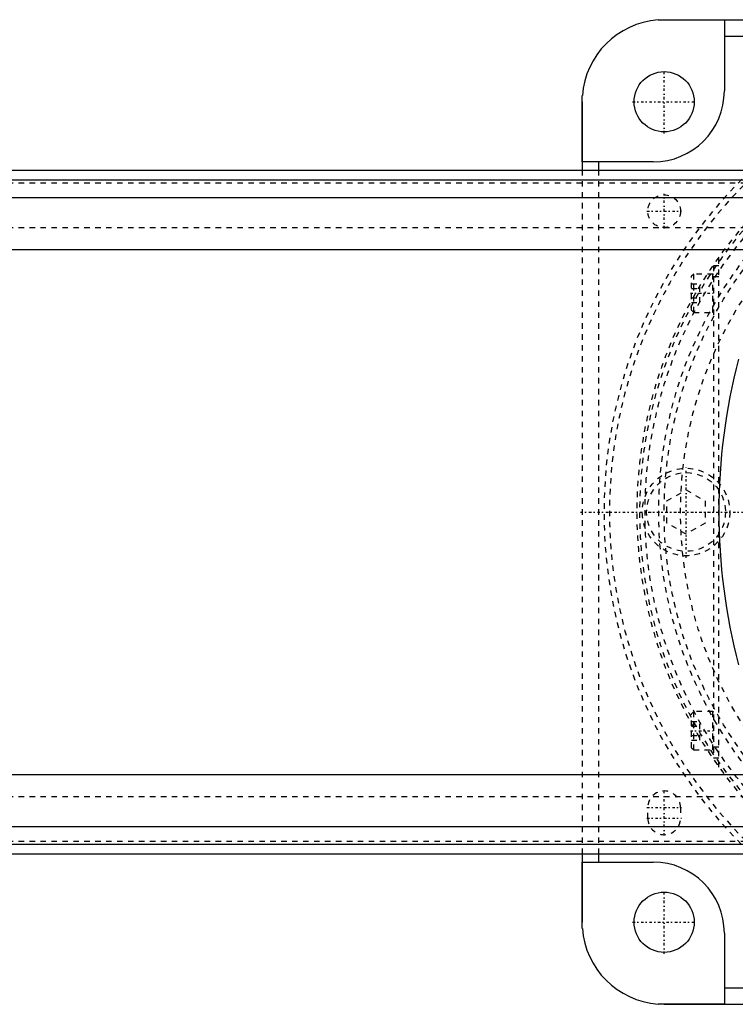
# Model space of a CAD drawing. Extents: x -602 to 168, y -90 to 90.
# Tile 11 of 14: x -193 to -62, y -90 to 90. Entities that reach past the tile are written whole.
import ezdxf

# ---------------------------------------------------------------- set-up
doc = ezdxf.new("R2010")
doc.units = 0
doc.linetypes.add('CENTER', pattern=[1.5, 0.45, -0.5, 0.05, -0.5])
doc.linetypes.add('DASHED', pattern=[2, 1, -1])
for name, color, linetype in [('AM_0', 7, 'CONTINUOUS'), ('AM_3', 7, 'DASHED'), ('AM_7', 7, 'CENTER')]:
    doc.layers.add(name, color=color, linetype=linetype)

msp = doc.modelspace()

# ---------------------------------------------------------------- linework, layer by layer
at = {"layer": 'AM_0', "color": 7, "linetype": 'CONTINUOUS'}
for p, q in [((-75, 90), (75, 90)), ((-76.12, 89.96), (-64, 89.96)), ((-64, 89.96), (-64, 77)), ((-64, 87), (64, 87)), ((-89.96, 64), (-89.96, 76.12)), ((-90, 75), (-90, 62.5)), ((-77, 64), (-89.96, 64)), ((-87, 64), (-87, 62.5)), ((-327, 62.5), (37, 62.5)), ((-292.66, 60.75), (37, 60.75)), ((-244.7, 57.5), (37, 57.5)), ((-224.84, 48), (37, 48)), ((-224.84, -48), (37, -48)), ((-244.7, -57.5), (37, -57.5)), ((-292.66, -60.75), (37, -60.75)), ((-327, -62.5), (37, -62.5)), ((-90, -62.5), (-90, -75)), ((-87, -62.5), (-87, -64)), ((-89.96, -76.12), (-89.96, -64)), ((-89.96, -64), (-77, -64)), ((-64, -77), (-64, -89.96)), ((-64, -87), (64, -87)), ((-64, -89.96), (-76.12, -89.96)), ((-75, -90), (75, -90))]:
    msp.add_line(p, q, dxfattribs=at)
for points in [[(-76.12, 89.96, 0), (-75.93, 89.97, 0), (-75.56, 89.99, 0), (-75.18, 90, 0), (-75, 90, 0)], [(-90, 75, 0), (-90, 75.18, 0), (-89.99, 75.56, 0), (-89.97, 75.93, 0), (-89.96, 76.12, 0)], [(-89.96, -76.12, 0), (-89.97, -75.93, 0), (-89.99, -75.56, 0), (-90, -75.18, 0), (-90, -75, 0)], [(-75, -90, 0), (-75.18, -90, 0), (-75.56, -89.99, 0), (-75.93, -89.97, 0), (-76.12, -89.96, 0)]]:
    msp.add_polyline3d(points, dxfattribs=at)
for centre in [(-75, 75), (-75, -75)]:
    msp.add_circle(centre, 5.5, dxfattribs=at)
for centre, radius, start, end in [((-75, 75), 15, 94.2866, 175.7134), ((-77, 77), 13, 270, 0), ((45, 0), 110, 165.2886, 194.7114), ((-77, -77), 13, 0, 90), ((-75, -75), 15, 184.2866, 265.7134)]:
    msp.add_arc(centre, radius, start, end, dxfattribs=at)
at = {"layer": 'AM_3', "color": 6, "linetype": 'DASHED'}
for p, q in [((-90, 62.5), (-90, -62.5)), ((-87, 62.5), (-87, -62.5)), ((-327, 60.15), (37, 60.15)), ((-327, 52), (37, 52)), ((-65, 45), (-66, 45)), ((-66, 45), (-66, -45)), ((-65, -46.64), (-65, 46.64)), ((-69.6, 43.5), (-70, 43.1)), ((-66.1, 43.5), (-69.6, 43.5)), ((-69.6, 36.5), (-69.6, 43.5)), ((-66.1, 36.5), (-66.1, 43.5)), ((-70, 36.9), (-70, 43.1)), ((-70, 41.73), (-68.5, 41.73)), ((-68.5, 38.27), (-68.5, 41.73)), ((-65, 43), (-66, 43)), ((-70, 40.87), (-68.5, 40.87)), ((-70, 39.13), (-68.5, 39.13)), ((-70, 38.27), (-68.5, 38.27)), ((-70, 36.9), (-69.6, 36.5)), ((-69.6, 36.5), (-66.1, 36.5)), ((-74.5, 2.02), (-71, 4.04)), ((-71, 4.04), (-67.5, 2.02)), ((-74.5, -2.02), (-74.5, 2.02)), ((-67.5, 2.02), (-67.5, -2.02)), ((-71, -4.04), (-74.5, -2.02)), ((-67.5, -2.02), (-71, -4.04)), ((-69.6, -36.5), (-70, -36.9)), ((-70, -43.1), (-70, -36.9)), ((-66.1, -36.5), (-69.6, -36.5)), ((-69.6, -43.5), (-69.6, -36.5)), ((-66.1, -43.5), (-66.1, -36.5)), ((-70, -38.27), (-68.5, -38.27)), ((-70, -39.13), (-68.5, -39.13)), ((-68.5, -41.73), (-68.5, -38.27)), ((-70, -40.87), (-68.5, -40.87)), ((-70, -41.73), (-68.5, -41.73)), ((-70, -43.1), (-69.6, -43.5)), ((-65, -43), (-66, -43)), ((-69.6, -43.5), (-66.1, -43.5)), ((-65, -45), (-66, -45)), ((-327, -52), (37, -52)), ((-78, -56), (-78, -54)), ((-72, -54), (-72, -56)), ((-327, -60.15), (37, -60.15))]:
    msp.add_line(p, q, dxfattribs=at)
for centre, radius in [((0, 0), 78.5), ((0, 0), 76), ((0, 0), 75), ((0, 0), 72), ((-75, 55), 3), ((-71, 0), 8), ((-71, 0), 7.2)]:
    msp.add_circle(centre, radius, dxfattribs=at)
for centre, radius, start, end in [((0, 0), 86, 95.0031, 264.9969), ((0, 0), 85, 132.6679, 227.3321), ((0, 0), 80, 128.6248, 231.3752), ((0, 0), 79.5, 128.1716, 231.8284), ((-66.1, 43.4), 0.1, 0, 90), ((-66.1, 36.6), 0.1, 270, 0), ((-66.1, -36.6), 0.1, 0, 90), ((-66.1, -43.4), 0.1, 270, 0), ((-75, -54), 3, 0, 180), ((-75, -56), 3, 180, 0)]:
    msp.add_arc(centre, radius, start, end, dxfattribs=at)
at = {"layer": 'AM_7', "color": 4, "linetype": 'CENTER'}
for p, q in [((-75, 69.22), (-75, 80.78)), ((-80.78, 75), (-69.22, 75)), ((-75, 51.85), (-75, 58.15)), ((-78.15, 55), (-71.85, 55)), ((-70.2, 40), (-65.8, 40)), ((-71, -8.4), (-71, 8.4)), ((-90.3, 0), (90.3, 0)), ((-79.4, 0), (-62.6, 0)), ((-70.2, -40), (-65.8, -40)), ((-75, -59.15), (-75, -50.85)), ((-78.15, -54), (-71.85, -54)), ((-78.15, -56), (-71.85, -56)), ((-75, -80.78), (-75, -69.22)), ((-80.78, -75), (-69.22, -75))]:
    msp.add_line(p, q, dxfattribs=at)

doc.saveas('drawing.dxf')
